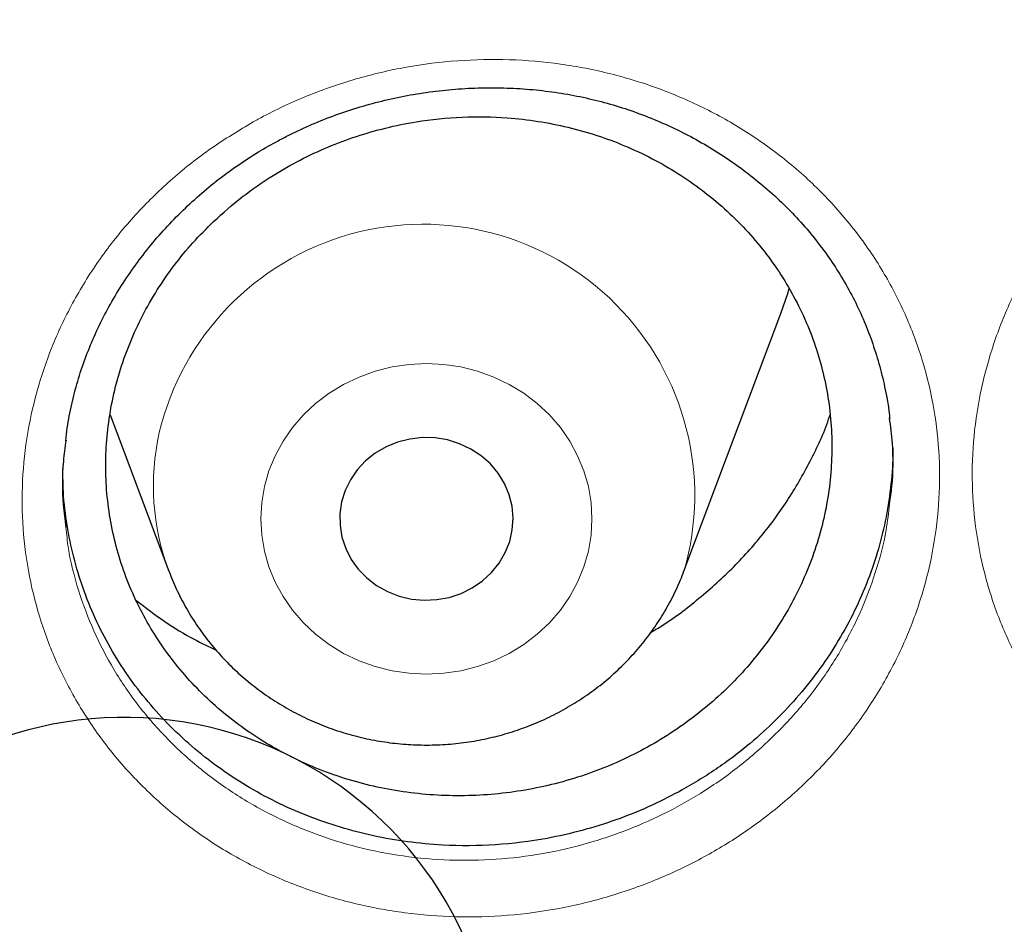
# Model space of a CAD drawing. Header units: millimetres. Extents: x 8 to 791, y 12 to 1717.
# Tile 231 of 256: x 411.35 to 415.89, y 1555.72 to 1559.9. Entities that reach past the tile are written whole.
import ezdxf

# ---------------------------------------------------------------- set-up
doc = ezdxf.new("R2010")
doc.units = ezdxf.units.MM

msp = doc.modelspace()

# ---------------------------------------------------------------- linework, layer by layer
at = {"color": 7, "linetype": 'Continuous', "lineweight": 30}
for p, q in [((414.4162, 1557.3534), (414.8632, 1558.5416)), ((411.7688, 1558.0742), (412.04, 1557.3534))]:
    msp.add_line(p, q, dxfattribs=at)
at = {"color": 7, "linetype": 'Continuous', "lineweight": 30, "flags": 128}
for points in [[(414.8632, 1558.5416), (414.8964, 1558.6394), (414.9021, 1558.6589)], [(412.8369, 1557.6729), (412.8289, 1557.6186), (412.8295, 1557.5638), (412.8385, 1557.5097), (412.8559, 1557.4574), (412.8812, 1557.408), (412.9139, 1557.3626), (412.9533, 1557.3221), (412.9985, 1557.2875), (413.0487, 1557.2594), (413.1027, 1557.2385), (413.1593, 1557.2251), (413.2174, 1557.2197), (413.2757, 1557.2222), (413.333, 1557.2327), (413.3881, 1557.2509), (413.4398, 1557.2764), (413.487, 1557.3087), (413.5286, 1557.3471), (413.5638, 1557.3908), (413.5919, 1557.4389), (413.6123, 1557.4902), (413.6244, 1557.5438), (413.6281, 1557.5985), (413.6233, 1557.6531), (413.61, 1557.7064), (413.5886, 1557.7574), (413.5595, 1557.8049), (413.5234, 1557.848), (413.481, 1557.8856), (413.4331, 1557.9171), (413.381, 1557.9416), (413.3255, 1557.9588), (413.268, 1557.9682), (413.2096, 1557.9697), (413.1516, 1557.9632), (413.0953, 1557.9488), (413.0418, 1557.9269), (412.9922, 1557.8979), (412.9477, 1557.8624), (412.9091, 1557.8213), (412.8774, 1557.7753), (412.8531, 1557.7255), (412.8369, 1557.6729)]]:
    msp.add_lwpolyline(points, dxfattribs=at)
at = {"color": 8, "linetype": 'Continuous', "lineweight": 0, "flags": 128}
msp.add_lwpolyline([(412.4812, 1557.7438), (412.4686, 1557.6697), (412.4645, 1557.5948), (412.4686, 1557.5199), (412.4812, 1557.4459), (412.5018, 1557.3734), (412.5305, 1557.3034), (412.5668, 1557.2366), (412.6103, 1557.1737), (412.6606, 1557.1154), (412.7171, 1557.0624), (412.7793, 1557.0152), (412.8463, 1556.9744), (412.9175, 1556.9403), (412.9921, 1556.9134), (413.0693, 1556.894), (413.1483, 1556.8823), (413.2281, 1556.8784), (413.3079, 1556.8823), (413.3869, 1556.894), (413.4641, 1556.9134), (413.5387, 1556.9403), (413.6099, 1556.9744), (413.677, 1557.0152), (413.7391, 1557.0624), (413.7956, 1557.1154), (413.8459, 1557.1737), (413.8894, 1557.2366), (413.9257, 1557.3034), (413.9544, 1557.3734), (413.9751, 1557.4459), (413.9876, 1557.5199), (413.9918, 1557.5948), (413.9876, 1557.6697), (413.9751, 1557.7438), (413.9544, 1557.8162), (413.9257, 1557.8862), (413.8894, 1557.9531), (413.8459, 1558.016), (413.7956, 1558.0742), (413.7391, 1558.1273), (413.677, 1558.1745), (413.6099, 1558.2153), (413.5387, 1558.2493), (413.4641, 1558.2762), (413.3869, 1558.2956), (413.3079, 1558.3074), (413.2281, 1558.3113), (413.1483, 1558.3074), (413.0693, 1558.2956), (412.9921, 1558.2762), (412.9175, 1558.2493), (412.8463, 1558.2153), (412.7793, 1558.1745), (412.7171, 1558.1273), (412.6606, 1558.0742), (412.6103, 1558.016), (412.5668, 1557.9531), (412.5305, 1557.8862), (412.5018, 1557.8162), (412.4812, 1557.7438)], dxfattribs=at)
at = {"color": 8, "linetype": 'Continuous', "lineweight": 0}
for centre, radius, start, end in [((413.2137, 1557.7022), 1.2521, 343.8812, 166.5902), ((413.0822, 1557.7467), 1.1139, 167.2509, 200.6003)]:
    msp.add_arc(centre, radius, start, end, dxfattribs=at)
at = {"color": 7, "linetype": 'Continuous', "lineweight": 30}
msp.add_arc((411.8349, 1554.9595), 1.7198, 1.9004, 196.3605, dxfattribs=at)
at = {"color": 8, "linetype": 'Continuous', "lineweight": 0}
for points, knots in [([(391.9045, 1594.1384), (391.4079, 1594.1325), (390.4148, 1594.1207), (388.9279, 1594.0251), (387.4468, 1593.8726), (385.9744, 1593.658), (384.522, 1593.3848), (383.0924, 1593.0544), (381.6879, 1592.6687), (380.3024, 1592.2266), (378.9303, 1591.7256), (377.5746, 1591.1657), (376.2385, 1590.5467), (374.9327, 1589.8732), (373.6598, 1589.1465), (372.4295, 1588.3727), (371.2435, 1587.5542), (370.1031, 1586.6936), (369.0035, 1585.7876), (367.9401, 1584.8322), (366.916, 1583.8281), (365.9341, 1582.7766), (365.0025, 1581.6855), (364.1228, 1580.5571), (363.3018, 1579.4004), (362.54, 1578.2184), (361.8375, 1577.0139), (361.191, 1575.7821), (360.5983, 1574.5176), (360.0617, 1573.2223), (359.5835, 1571.8983), (359.1678, 1570.5558), (358.8154, 1569.1975), (358.5287, 1567.8341), (358.3069, 1566.4685), (358.1492, 1565.1035), (358.0544, 1563.7333), (358.0226, 1562.3523), (358.0552, 1560.9629), (358.1534, 1559.568), (358.317, 1558.1784), (358.5454, 1556.797), (358.8367, 1555.4344), (359.1888, 1554.0932), (359.5999, 1552.7754), (360.0712, 1551.4755), (360.6051, 1550.1882), (361.2019, 1548.9163), (361.8617, 1547.6628), (362.5795, 1546.4377), (363.3541, 1545.2435), (364.179, 1544.0892), (365.0514, 1542.9765), (365.9686, 1541.9066), (366.9343, 1540.8749), (367.9527, 1539.8773), (369.0228, 1538.9165), (370.1437, 1537.9953), (371.3066, 1537.1212), (372.5093, 1536.2959), (373.7422, 1535.5256), (375.0021, 1534.8108), (376.2859, 1534.1517), (377.5989, 1533.5453), (378.9467, 1532.9892), (380.3273, 1532.4858), (381.7385, 1532.0371), (383.1694, 1531.6471), (384.6173, 1531.3164), (386.0705, 1531.0475), (387.526, 1530.8394), (388.981, 1530.6914), (390.4414, 1530.6025), (391.9134, 1530.5727), (393.3942, 1530.6033), (394.8811, 1530.6954), (396.3622, 1530.8488), (397.8346, 1531.0632), (399.2869, 1531.3364), (400.7165, 1531.6668), (402.1211, 1532.0525), (403.5066, 1532.4947), (404.8787, 1532.9956), (406.2344, 1533.5555), (407.5705, 1534.1745), (408.8762, 1534.848), (410.1492, 1535.5747), (411.3795, 1536.3486), (412.5655, 1537.1671), (413.7058, 1538.0276), (414.8055, 1538.9336), (415.8688, 1539.889), (416.8929, 1540.8931), (417.8748, 1541.9446), (418.8065, 1543.0357), (419.6861, 1544.1641), (420.5071, 1545.3208), (421.269, 1546.5028), (421.9715, 1547.7073), (422.6179, 1548.9391), (423.2106, 1550.2036), (423.7472, 1551.4989), (424.2255, 1552.8229), (424.6412, 1554.1654), (424.9936, 1555.5237), (425.2803, 1556.8871), (425.5021, 1558.2527), (425.6598, 1559.6178), (425.7545, 1560.9879), (425.7863, 1562.3689), (425.7538, 1563.7583), (425.6555, 1565.1532), (425.492, 1566.5428), (425.2635, 1567.9243), (424.9723, 1569.2868), (424.6202, 1570.6281), (424.2091, 1571.9458), (423.7378, 1573.2457), (423.2038, 1574.533), (422.6071, 1575.8049), (421.9473, 1577.0584), (421.2294, 1578.2835), (420.4549, 1579.4778), (419.63, 1580.632), (418.7576, 1581.7447), (417.8403, 1582.8146), (416.8747, 1583.8463), (415.8563, 1584.8439), (414.7861, 1585.8047), (413.6653, 1586.726), (412.5024, 1587.6), (411.2997, 1588.4253), (410.0668, 1589.1956), (408.8069, 1589.9104), (407.5231, 1590.5695), (406.2101, 1591.1759), (404.8623, 1591.732), (403.4817, 1592.2354), (402.0705, 1592.6841), (400.6395, 1593.0741), (399.1917, 1593.4048), (397.7385, 1593.6737), (396.283, 1593.882), (394.828, 1594.0291), (393.3676, 1594.1213), (392.3922, 1594.1327), (391.9045, 1594.1384)], [0, 0, 0, 0, 0.007, 0.014, 0.021, 0.028, 0.035, 0.041875, 0.04875, 0.055625, 0.0625, 0.0695, 0.0765, 0.0835, 0.0905, 0.0975, 0.104375, 0.11125, 0.118125, 0.125, 0.132, 0.139, 0.146, 0.153, 0.16, 0.166875, 0.17375, 0.180625, 0.1875, 0.1945, 0.2015, 0.2085, 0.2155, 0.2225, 0.229375, 0.23625, 0.243125, 0.25, 0.257, 0.264, 0.271, 0.278, 0.285, 0.291875, 0.29875, 0.305625, 0.3125, 0.3195, 0.3265, 0.3335, 0.3405, 0.3475, 0.354375, 0.36125, 0.368125, 0.375, 0.382, 0.389, 0.396, 0.403, 0.41, 0.416875, 0.42375, 0.430625, 0.4375, 0.4445, 0.4515, 0.4585, 0.4655, 0.4725, 0.479375, 0.48625, 0.493125, 0.5, 0.507, 0.514, 0.521, 0.528, 0.535, 0.541875, 0.54875, 0.555625, 0.5625, 0.5695, 0.5765, 0.5835, 0.5905, 0.5975, 0.604375, 0.61125, 0.618125, 0.625, 0.632, 0.639, 0.646, 0.653, 0.66, 0.666875, 0.67375, 0.680625, 0.6875, 0.6945, 0.7015, 0.7085, 0.7155, 0.7225, 0.729375, 0.73625, 0.743125, 0.75, 0.757, 0.764, 0.771, 0.778, 0.785, 0.791875, 0.79875, 0.805625, 0.8125, 0.8195, 0.8265, 0.8335, 0.8405, 0.8475, 0.854375, 0.86125, 0.868125, 0.875, 0.882, 0.889, 0.896, 0.903, 0.91, 0.916875, 0.92375, 0.930625, 0.9375, 0.9445, 0.9515, 0.9585, 0.9655, 0.9725, 0.979375, 0.98625, 0.993125, 1, 1, 1, 1]), ([(416.7959, 1559.5418), (416.8048, 1559.5469), (416.8824, 1559.5911), (417.0347, 1559.6654), (417.2592, 1559.7477), (417.4913, 1559.8065), (417.7282, 1559.8402), (417.9668, 1559.8491), (418.2041, 1559.8332), (418.4368, 1559.7918), (418.6623, 1559.7263), (418.8781, 1559.6376), (419.0809, 1559.5258), (419.2684, 1559.393), (419.4382, 1559.2412), (419.5874, 1559.0718), (419.7149, 1558.8876), (419.8194, 1558.6904), (419.8986, 1558.4824), (419.9524, 1558.2666), (419.9799, 1558.0459), (419.98, 1557.8232), (419.9538, 1557.6013), (419.9016, 1557.3825), (419.8231, 1557.1699), (419.7201, 1556.9658), (419.5939, 1556.7731), (419.4455, 1556.5945), (419.2775, 1556.4319), (419.0964, 1556.2905), (418.9055, 1556.1713), (418.7027, 1556.0705), (418.4838, 1555.9884), (418.2512, 1555.9277), (418.014, 1555.8916), (417.7752, 1555.8812), (417.5379, 1555.8955), (417.3043, 1555.9344), (417.0777, 1555.9986), (416.8608, 1556.0862), (416.6567, 1556.1962), (416.4683, 1556.3277), (416.2976, 1556.4784), (416.1464, 1556.6464), (416.0174, 1556.8303), (415.9115, 1557.0271), (415.8301, 1557.2344), (415.7751, 1557.4497), (415.7462, 1557.6699), (415.7436, 1557.8927), (415.7685, 1558.115), (415.8194, 1558.334), (415.8958, 1558.5472), (415.9974, 1558.7513), (416.1219, 1558.9444), (416.2661, 1559.1217), (416.428, 1559.2807), (416.6031, 1559.4228), (416.7317, 1559.5021), (416.7959, 1559.5418)], [0, 0, 0, 0, 0.002324, 0.020223, 0.038179, 0.056079, 0.073986, 0.091951, 0.109859, 0.127756, 0.145711, 0.163609, 0.181544, 0.199537, 0.217473, 0.235342, 0.253267, 0.271135, 0.289032, 0.306987, 0.324884, 0.342716, 0.360604, 0.378436, 0.396293, 0.414207, 0.432063, 0.449901, 0.467797, 0.485635, 0.502183, 0.518731, 0.536708, 0.554741, 0.572716, 0.590616, 0.608572, 0.626471, 0.644424, 0.662435, 0.680387, 0.698294, 0.716258, 0.734164, 0.752066, 0.770026, 0.787929, 0.805793, 0.823715, 0.841579, 0.859427, 0.877332, 0.89518, 0.912994, 0.930864, 0.948677, 0.965768, 0.982909, 1, 1, 1, 1]), ([(412.4415, 1559.4331), (412.4488, 1559.4371), (412.5253, 1559.479), (412.6768, 1559.5498), (412.9023, 1559.6282), (413.1351, 1559.6829), (413.3723, 1559.7124), (413.6108, 1559.7172), (413.8477, 1559.6972), (414.0797, 1559.6518), (414.3041, 1559.5825), (414.5184, 1559.4902), (414.7194, 1559.375), (414.905, 1559.2392), (415.0725, 1559.0847), (415.2193, 1558.9129), (415.3442, 1558.7267), (415.446, 1558.5279), (415.5224, 1558.3187), (415.5732, 1558.1022), (415.5977, 1557.8812), (415.5948, 1557.6585), (415.5657, 1557.4372), (415.5106, 1557.2194), (415.4292, 1557.0081), (415.3235, 1556.8059), (415.1947, 1556.6154), (415.0439, 1556.4394), (414.8737, 1556.2797), (414.6907, 1556.1416), (414.4982, 1556.0257), (414.2941, 1555.9284), (414.0742, 1555.8502), (413.8409, 1555.7935), (413.6034, 1555.7615), (413.3646, 1555.7553), (413.1277, 1555.7737), (412.8948, 1555.8166), (412.6694, 1555.8846), (412.4539, 1555.9759), (412.2514, 1556.0892), (412.0651, 1556.2239), (411.8966, 1556.3773), (411.7478, 1556.5477), (411.6214, 1556.7336), (411.5183, 1556.9321), (411.4397, 1557.1405), (411.3876, 1557.3566), (411.3616, 1557.5772), (411.3621, 1557.7999), (411.3899, 1558.0216), (411.4437, 1558.2397), (411.523, 1558.4515), (411.6273, 1558.6539), (411.7544, 1558.8447), (411.9014, 1559.02), (412.0665, 1559.177), (412.2451, 1559.317), (412.3761, 1559.3944), (412.4415, 1559.4331)], [0, 0, 0, 0, 0.001887, 0.019785, 0.037741, 0.055641, 0.073543, 0.091503, 0.109405, 0.127293, 0.145237, 0.163126, 0.181052, 0.199037, 0.216964, 0.234828, 0.252748, 0.270612, 0.288511, 0.306468, 0.324367, 0.342206, 0.360102, 0.377941, 0.395808, 0.413731, 0.431598, 0.449444, 0.467347, 0.485193, 0.501749, 0.518305, 0.536277, 0.554306, 0.572275, 0.590169, 0.608119, 0.626012, 0.643956, 0.661958, 0.679902, 0.697799, 0.715754, 0.733651, 0.751552, 0.769509, 0.78741, 0.805278, 0.823203, 0.841071, 0.858927, 0.87684, 0.894695, 0.912519, 0.930398, 0.948219, 0.965463, 0.982757, 1, 1, 1, 1]), ([(411.565, 1557.5563), (411.5682, 1557.5241), (411.5781, 1557.4255), (411.6203, 1557.2645), (411.6903, 1557.076), (411.7839, 1556.8968), (411.8982, 1556.729), (412.0329, 1556.5752), (412.1853, 1556.4368), (412.354, 1556.3155), (412.5371, 1556.2135), (412.7321, 1556.1315), (412.936, 1556.0706), (413.1467, 1556.0323), (413.3611, 1556.0163), (413.5771, 1556.0225), (413.7921, 1556.0519), (414.0031, 1556.1038), (414.202, 1556.175), (414.3867, 1556.2635), (414.5608, 1556.3687), (414.7264, 1556.4941), (414.8804, 1556.639), (415.017, 1556.7985), (415.1334, 1556.9711), (415.2294, 1557.1543), (415.3022, 1557.3456), (415.3482, 1557.5166), (415.3602, 1557.6238), (415.3647, 1557.6644)], [0, 0, 0, 0, 0.018579, 0.057033, 0.095556, 0.134202, 0.172725, 0.211246, 0.24989, 0.288412, 0.32703, 0.365772, 0.404392, 0.442909, 0.48155, 0.520071, 0.558744, 0.597545, 0.636224, 0.671843, 0.707464, 0.745873, 0.784404, 0.822812, 0.861261, 0.899832, 0.93828, 0.976675, 1, 1, 1, 1])]:
    msp.add_open_spline(points, degree=3, knots=knots, dxfattribs=at)
at = {"color": 7, "linetype": 'Continuous', "lineweight": 30}
for points, knots in [([(357.0532, 1565.0448), (357.0508, 1565.0099), (357.0461, 1564.9393), (357.0399, 1564.8224), (357.0331, 1564.6975), (357.0252, 1564.566), (357.017, 1564.4251), (357.0091, 1564.274), (357.0006, 1564.0953), (356.992, 1563.8866), (356.9839, 1563.6459), (356.9766, 1563.3568), (356.9714, 1563.015), (356.9704, 1562.6164), (356.975, 1562.1887), (356.9867, 1561.7289), (357.0066, 1561.2429), (357.0353, 1560.7411), (357.0725, 1560.2367), (357.1178, 1559.734), (357.1713, 1559.2329), (357.2327, 1558.7336), (357.3199, 1558.1085), (357.4415, 1557.3594), (357.6082, 1556.4891), (357.7605, 1555.8002), (357.8839, 1555.2895), (357.9689, 1554.9541), (358.0562, 1554.6248), (358.1433, 1554.3102), (358.2272, 1554.0185), (358.3061, 1553.7533), (358.3793, 1553.5145), (358.4462, 1553.3019), (358.5064, 1553.1154), (358.5591, 1552.9548), (358.6042, 1552.82), (358.6393, 1552.7162), (358.6666, 1552.6365), (358.6902, 1552.5679), (358.7165, 1552.4923), (358.7477, 1552.403), (358.7845, 1552.2992), (358.8307, 1552.17), (358.8878, 1552.0129), (358.9571, 1551.8258), (359.0362, 1551.6165), (359.1255, 1551.3853), (359.2256, 1551.1325), (359.335, 1550.8633), (359.4508, 1550.586), (359.6126, 1550.2089), (359.8226, 1549.7387), (360.0854, 1549.1801), (360.3848, 1548.5743), (360.7235, 1547.9255), (361.1044, 1547.2377), (361.4961, 1546.5691), (361.9371, 1545.8554), (362.4355, 1545.0952), (362.9974, 1544.2914), (363.5841, 1543.503), (364.1207, 1542.825), (364.6016, 1542.2466), (365.0237, 1541.7582), (365.4687, 1541.2632), (365.9374, 1540.7626), (366.3963, 1540.2924), (366.8416, 1539.8533), (367.27, 1539.4454), (367.7152, 1539.0363), (368.1767, 1538.6274), (368.5913, 1538.2734), (368.9458, 1537.9797), (369.2283, 1537.7509), (369.4925, 1537.5412), (369.738, 1537.3502), (369.9643, 1537.1772), (370.1614, 1537.0289), (370.3309, 1536.9032), (370.4745, 1536.7978), (370.6036, 1536.7041), (370.7099, 1536.6275), (370.7926, 1536.5685), (370.8521, 1536.5261), (370.9062, 1536.4878), (370.9723, 1536.4412), (371.0611, 1536.3789), (371.1716, 1536.302), (371.2957, 1536.2163), (371.4305, 1536.1242), (371.576, 1536.0257), (371.7632, 1535.9005), (371.9973, 1535.7463), (372.2837, 1535.5614), (372.5967, 1535.3637), (372.9369, 1535.1541), (373.302, 1534.9349), (373.6861, 1534.7107), (374.0797, 1534.4876), (374.476, 1534.2696), (374.9737, 1534.004), (375.5734, 1533.6972), (376.2758, 1533.3571), (376.9747, 1533.0372), (377.7049, 1532.7215), (378.4656, 1532.4129), (379.2559, 1532.114), (380.04, 1531.8382), (380.8213, 1531.5831), (381.599, 1531.3484), (382.3747, 1531.1329), (383.1479, 1530.9361), (383.9229, 1530.7565), (384.776, 1530.578), (385.7075, 1530.4068), (386.718, 1530.2497), (387.7304, 1530.1207), (388.7455, 1530.0195), (389.7632, 1529.9462), (390.7827, 1529.901), (391.8033, 1529.884), (392.8239, 1529.8953), (393.8437, 1529.935), (394.8619, 1530.0027), (395.8775, 1530.0984), (396.8898, 1530.2218), (397.8978, 1530.3729), (398.8286, 1530.5385), (399.6827, 1530.7122), (400.4634, 1530.8886), (401.2464, 1531.0833), (402.0351, 1531.2981), (402.8256, 1531.5326), (403.6172, 1531.787), (404.4091, 1532.0618), (405.2052, 1532.3591), (405.9911, 1532.6741), (406.7655, 1533.0061), (407.5216, 1533.3512), (408.2642, 1533.7112), (408.9861, 1534.0818), (409.686, 1534.4613), (410.2891, 1534.8057), (410.8011, 1535.1105), (411.2273, 1535.3725), (411.644, 1535.6368), (411.9824, 1535.8582), (412.2385, 1536.0293), (412.4076, 1536.144), (412.5522, 1536.2431), (412.6725, 1536.3263), (412.7687, 1536.3935), (412.8371, 1536.4415), (412.8836, 1536.4743), (412.9221, 1536.5015), (412.9685, 1536.5344), (413.0278, 1536.5766), (413.0971, 1536.6262), (413.1924, 1536.6947), (413.3176, 1536.7855), (413.4765, 1536.9019), (413.6774, 1537.0511), (413.9174, 1537.2323), (414.1928, 1537.4443), (414.4782, 1537.6689), (414.7929, 1537.9221), (415.1375, 1538.2063), (415.5121, 1538.5243), (415.898, 1538.8617), (416.2945, 1539.2193), (416.7005, 1539.5977), (417.0877, 1539.9709), (417.4545, 1540.3357), (417.7942, 1540.6837), (418.125, 1541.0325), (418.44, 1541.3742), (418.7381, 1541.7066), (419.0356, 1542.0471), (419.3305, 1542.3942), (419.6212, 1542.7461), (419.8914, 1543.0823), (420.1435, 1543.4042), (420.3779, 1543.7109), (420.595, 1544.0018), (420.7938, 1544.2741), (420.9809, 1544.5358), (421.1669, 1544.8013), (421.362, 1545.0858), (421.5697, 1545.3957), (421.789, 1545.7316), (422.019, 1546.0939), (422.2588, 1546.4832), (422.5074, 1546.9001), (422.7438, 1547.3108), (422.967, 1547.7119), (423.1759, 1548.0995), (423.3851, 1548.5009), (423.5884, 1548.9051), (423.7872, 1549.3148), (423.9773, 1549.7213), (424.1582, 1550.1229), (424.3234, 1550.5033), (424.4737, 1550.8621), (424.6101, 1551.1988), (424.7334, 1551.5133), (424.8444, 1551.8051), (424.9275, 1552.0301), (424.986, 1552.1915), (425.022, 1552.2923), (425.0531, 1552.3798), (425.079, 1552.4537), (425.1, 1552.514), (425.1173, 1552.5637), (425.1365, 1552.6193), (425.1618, 1552.6931), (425.1962, 1552.7944), (425.238, 1552.9192), (425.2904, 1553.078), (425.3517, 1553.2674), (425.4199, 1553.4832), (425.49, 1553.7109), (425.5615, 1553.9498), (425.6342, 1554.1999), (425.7209, 1554.5079), (425.8209, 1554.879), (425.9326, 1555.318), (426.0436, 1555.783), (426.1444, 1556.2364), (426.2352, 1556.6749), (426.3163, 1557.095), (426.394, 1557.5297), (426.4818, 1558.0655), (426.572, 1558.6902), (426.6569, 1559.3929), (426.7237, 1560.0732), (426.7738, 1560.7306), (426.8089, 1561.3647), (426.8302, 1561.9754), (426.8378, 1562.4719), (426.8382, 1562.86), (426.8358, 1563.1455), (426.8308, 1563.4241), (426.8237, 1563.6914), (426.815, 1563.9447), (426.8049, 1564.1919), (426.7936, 1564.4303), (426.7812, 1564.6577), (426.769, 1564.8593), (426.76, 1564.986), (426.7558, 1565.0448)], [0, 0, 0, 0, 0.000951, 0.00193, 0.003036, 0.004253, 0.00557, 0.006974, 0.008466, 0.010552, 0.012788, 0.015174, 0.018604, 0.022304, 0.026272, 0.03051, 0.035109, 0.039809, 0.0445, 0.049182, 0.053854, 0.058517, 0.063171, 0.071403, 0.079606, 0.08778, 0.090983, 0.094182, 0.097376, 0.100428, 0.103231, 0.105785, 0.10809, 0.110147, 0.111955, 0.113514, 0.114824, 0.115886, 0.116546, 0.117156, 0.117891, 0.118757, 0.119771, 0.120935, 0.122551, 0.124388, 0.126447, 0.128728, 0.13123, 0.133951, 0.136743, 0.139515, 0.145262, 0.150923, 0.1565, 0.163835, 0.171017, 0.178053, 0.185051, 0.193961, 0.202877, 0.211797, 0.220722, 0.226386, 0.232222, 0.238233, 0.244421, 0.250785, 0.255992, 0.261311, 0.266742, 0.272285, 0.27791, 0.2814, 0.284654, 0.287671, 0.290452, 0.292997, 0.295305, 0.297061, 0.298651, 0.300074, 0.30133, 0.302159, 0.302792, 0.303286, 0.303933, 0.304956, 0.306188, 0.307532, 0.308987, 0.310553, 0.31223, 0.315004, 0.318038, 0.32133, 0.324881, 0.328691, 0.332679, 0.336722, 0.340731, 0.344704, 0.351714, 0.358613, 0.3654, 0.372077, 0.379665, 0.387104, 0.394395, 0.401597, 0.408772, 0.415794, 0.42279, 0.429761, 0.436706, 0.445688, 0.454627, 0.463542, 0.472457, 0.481371, 0.490286, 0.4992, 0.508115, 0.517029, 0.525944, 0.534858, 0.543773, 0.552688, 0.561603, 0.568593, 0.575583, 0.582642, 0.589812, 0.597096, 0.604359, 0.61173, 0.61921, 0.626799, 0.634111, 0.641505, 0.648815, 0.655997, 0.663051, 0.669978, 0.674479, 0.678925, 0.683315, 0.687644, 0.689723, 0.691543, 0.693106, 0.69441, 0.695455, 0.696243, 0.696646, 0.696978, 0.697502, 0.698168, 0.698928, 0.699781, 0.70131, 0.703068, 0.705055, 0.708015, 0.711125, 0.714373, 0.717759, 0.721968, 0.726371, 0.73097, 0.735762, 0.74075, 0.745932, 0.750272, 0.754723, 0.75908, 0.763275, 0.767308, 0.771181, 0.775537, 0.77967, 0.783578, 0.787262, 0.79079, 0.794084, 0.797145, 0.799974, 0.80285, 0.805987, 0.809385, 0.813035, 0.816945, 0.821115, 0.825545, 0.830235, 0.834102, 0.838129, 0.842317, 0.846532, 0.850562, 0.854837, 0.85888, 0.862688, 0.866263, 0.869604, 0.872711, 0.875584, 0.878223, 0.879337, 0.880326, 0.881181, 0.881903, 0.882491, 0.882945, 0.883358, 0.884118, 0.885104, 0.886317, 0.887757, 0.88973, 0.891826, 0.894024, 0.896326, 0.898731, 0.901239, 0.905195, 0.909383, 0.913804, 0.918457, 0.922275, 0.926238, 0.930343, 0.934543, 0.941328, 0.94789, 0.954228, 0.960343, 0.966236, 0.971905, 0.977351, 0.980059, 0.98271, 0.985301, 0.987816, 0.990158, 0.992312, 0.994612, 0.996657, 0.99845, 1, 1, 1, 1]), ([(359.582, 1559.2529), (359.5907, 1559.1731), (359.6162, 1558.9407), (359.6664, 1558.5564), (359.732, 1558.1001), (359.8054, 1557.6448), (359.8859, 1557.1905), (359.9738, 1556.7375), (360.069, 1556.2858), (360.1714, 1555.8354), (360.2811, 1555.3866), (360.3979, 1554.9393), (360.522, 1554.4938), (360.6531, 1554.0501), (360.7914, 1553.6083), (360.9368, 1553.1685), (361.0893, 1552.7308), (361.2488, 1552.2953), (361.4152, 1551.8621), (361.5886, 1551.4313), (361.769, 1551.0031), (361.9561, 1550.5774), (362.1502, 1550.1544), (362.3509, 1549.7343), (362.5585, 1549.317), (362.7727, 1548.9027), (362.9935, 1548.4915), (363.221, 1548.0835), (363.455, 1547.6787), (363.6954, 1547.2773), (363.9423, 1546.8794), (364.1956, 1546.4849), (364.4552, 1546.0942), (364.721, 1545.7071), (364.9931, 1545.3239), (365.2712, 1544.9445), (365.5555, 1544.5692), (365.8457, 1544.1979), (366.1419, 1543.8307), (366.4439, 1543.4678), (366.7518, 1543.1092), (367.0654, 1542.755), (367.3847, 1542.4054), (367.7095, 1542.0602), (368.0399, 1541.7197), (368.3757, 1541.3839), (368.7168, 1541.053), (369.0633, 1540.7269), (369.4149, 1540.4057), (369.7717, 1540.0895), (370.1335, 1539.7785), (370.5003, 1539.4726), (370.872, 1539.1719), (371.2484, 1538.8766), (371.6296, 1538.5866), (372.0154, 1538.302), (372.4057, 1538.023), (372.8005, 1537.7495), (373.1996, 1537.4816), (373.603, 1537.2194), (374.0106, 1536.963), (374.4222, 1536.7123), (374.8378, 1536.4675), (375.2574, 1536.2287), (375.6807, 1535.9958), (376.1077, 1535.7689), (376.5383, 1535.5481), (376.9724, 1535.3335), (377.4099, 1535.125), (377.8507, 1534.9227), (378.2948, 1534.7267), (378.7419, 1534.537), (379.192, 1534.3537), (379.645, 1534.1768), (380.1009, 1534.0063), (380.5594, 1533.8423), (381.0205, 1533.6848), (381.484, 1533.5338), (381.95, 1533.3895), (382.4182, 1533.2517), (382.8886, 1533.1206), (383.3611, 1532.9962), (383.8354, 1532.8785), (384.3117, 1532.7676), (384.7896, 1532.6634), (385.2692, 1532.5659), (385.7503, 1532.4753), (386.2328, 1532.3915), (386.7166, 1532.3146), (387.2016, 1532.2445), (387.6876, 1532.1813), (388.1746, 1532.125), (388.6625, 1532.0756), (389.1511, 1532.0331), (389.6403, 1531.9976), (390.13, 1531.969), (390.6202, 1531.9473), (391.1106, 1531.9326), (391.6012, 1531.9248), (392.0919, 1531.924), (392.5826, 1531.9301), (393.073, 1531.9432), (393.5633, 1531.9632), (394.0531, 1531.9902), (394.5425, 1532.0241), (395.0312, 1532.065), (395.5193, 1532.1127), (396.0065, 1532.1674), (396.4928, 1532.229), (396.978, 1532.2974), (397.4621, 1532.3727), (397.9449, 1532.4549), (398.4264, 1532.5439), (398.9063, 1532.6397), (399.3847, 1532.7424), (399.8613, 1532.8517), (400.3362, 1532.9678), (400.8091, 1533.0907), (401.28, 1533.2202), (401.7487, 1533.3564), (402.2152, 1533.4992), (402.6794, 1533.6486), (403.1411, 1533.8045), (403.6002, 1533.967), (404.0567, 1534.136), (404.5104, 1534.3114), (404.9612, 1534.4932), (405.409, 1534.6814), (405.8538, 1534.8759), (406.2954, 1535.0767), (406.7337, 1535.2837), (407.1687, 1535.497), (407.6001, 1535.7163), (408.028, 1535.9418), (408.4522, 1536.1732), (408.8726, 1536.4107), (409.2892, 1536.6541), (409.7018, 1536.9034), (410.1103, 1537.1585), (410.5147, 1537.4193), (410.9149, 1537.6858), (411.3107, 1537.958), (411.7021, 1538.2358), (412.0889, 1538.5191), (412.4712, 1538.8078), (412.8488, 1539.1019), (413.2216, 1539.4013), (413.5896, 1539.706), (413.9526, 1540.0159), (414.3106, 1540.3308), (414.6634, 1540.6508), (415.0111, 1540.9758), (415.3536, 1541.3056), (415.6906, 1541.6403), (416.0223, 1541.9797), (416.3484, 1542.3238), (416.669, 1542.6724), (416.984, 1543.0256), (417.2932, 1543.3831), (417.5966, 1543.745), (417.8942, 1544.1112), (418.1859, 1544.4815), (418.4715, 1544.856), (418.7511, 1545.2344), (419.0246, 1545.6167), (419.2919, 1546.0029), (419.553, 1546.3929), (419.8078, 1546.7864), (420.0562, 1547.1836), (420.2981, 1547.5842), (420.5337, 1547.9882), (420.7626, 1548.3955), (420.9851, 1548.8059), (421.2008, 1549.2195), (421.41, 1549.6361), (421.6123, 1550.0556), (421.8079, 1550.478), (421.9967, 1550.903), (422.1787, 1551.3307), (422.3537, 1551.7609), (422.5218, 1552.1935), (422.6829, 1552.6285), (422.837, 1553.0657), (422.9841, 1553.505), (423.1241, 1553.9464), (423.2569, 1554.3897), (423.3826, 1554.8348), (423.5012, 1555.2816), (423.6125, 1555.7301), (423.7166, 1556.1801), (423.8135, 1556.6315), (423.9031, 1557.0843), (423.9854, 1557.5383), (424.0604, 1557.9933), (424.1281, 1558.4494), (424.1884, 1558.9064), (424.2413, 1559.3642), (424.2869, 1559.8227), (424.3252, 1560.2818), (424.356, 1560.7414), (424.3794, 1561.2013), (424.3954, 1561.6616), (424.4034, 1562.0707), (424.4042, 1562.3263), (424.4045, 1562.4284)], [0, 0, 0, 0, 0.002595, 0.007564, 0.012533, 0.017502, 0.02247, 0.027439, 0.032408, 0.037377, 0.042346, 0.047315, 0.052284, 0.057254, 0.062223, 0.067192, 0.072161, 0.07713, 0.0821, 0.087069, 0.092038, 0.097008, 0.101977, 0.106946, 0.111916, 0.116885, 0.121855, 0.126825, 0.131794, 0.136764, 0.141734, 0.146704, 0.151673, 0.156643, 0.161613, 0.166583, 0.171553, 0.176523, 0.181493, 0.186464, 0.191434, 0.196404, 0.201374, 0.206345, 0.211315, 0.216286, 0.221256, 0.226227, 0.231197, 0.236168, 0.241138, 0.246109, 0.25108, 0.25605, 0.261021, 0.265992, 0.270963, 0.275934, 0.280905, 0.285876, 0.290847, 0.295818, 0.300789, 0.30576, 0.310731, 0.315702, 0.320674, 0.325645, 0.330616, 0.335587, 0.340559, 0.34553, 0.350501, 0.355473, 0.360444, 0.365416, 0.370387, 0.375358, 0.38033, 0.385301, 0.390273, 0.395244, 0.400216, 0.405188, 0.410159, 0.415131, 0.420102, 0.425074, 0.430046, 0.435017, 0.439989, 0.44496, 0.449932, 0.454904, 0.459875, 0.464847, 0.469819, 0.47479, 0.479762, 0.484734, 0.489705, 0.494677, 0.499649, 0.504621, 0.509592, 0.514564, 0.519536, 0.524507, 0.529479, 0.534451, 0.539422, 0.544394, 0.549366, 0.554337, 0.559309, 0.56428, 0.569252, 0.574224, 0.579195, 0.584167, 0.589138, 0.59411, 0.599081, 0.604053, 0.609024, 0.613996, 0.618967, 0.623939, 0.62891, 0.633881, 0.638853, 0.643824, 0.648795, 0.653767, 0.658738, 0.663709, 0.66868, 0.673651, 0.678623, 0.683594, 0.688565, 0.693536, 0.698507, 0.703478, 0.708449, 0.71342, 0.71839, 0.723361, 0.728332, 0.733303, 0.738274, 0.743244, 0.748215, 0.753185, 0.758156, 0.763126, 0.768097, 0.773067, 0.778038, 0.783008, 0.787978, 0.792949, 0.797919, 0.802889, 0.807859, 0.812829, 0.817799, 0.822769, 0.827739, 0.832709, 0.837679, 0.842648, 0.847618, 0.852588, 0.857557, 0.862527, 0.867497, 0.872466, 0.877436, 0.882405, 0.887374, 0.892344, 0.897313, 0.902282, 0.907251, 0.912221, 0.91719, 0.922159, 0.927128, 0.932097, 0.937066, 0.942035, 0.947004, 0.951973, 0.956942, 0.961911, 0.96688, 0.971849, 0.976818, 0.981787, 0.986756, 0.991724, 0.996693, 1, 1, 1, 1]), ([(412.5443, 1559.3396), (412.5615, 1559.3487), (412.613, 1559.3757), (412.7012, 1559.4163), (412.81, 1559.4594), (412.922, 1559.4964), (413.0367, 1559.5272), (413.1536, 1559.5516), (413.2721, 1559.5695), (413.3915, 1559.5806), (413.5111, 1559.585), (413.6304, 1559.5825), (413.7485, 1559.5732), (413.8649, 1559.5572), (413.979, 1559.5346), (414.0903, 1559.5054), (414.199, 1559.4697), (414.3054, 1559.4276), (414.4096, 1559.3789), (414.5112, 1559.3239), (414.6093, 1559.2627), (414.7034, 1559.1958), (414.7929, 1559.1235), (414.8772, 1559.0463), (414.9555, 1558.9647), (415.0276, 1558.8793), (415.093, 1558.7905), (415.1516, 1558.6986), (415.2035, 1558.6035), (415.249, 1558.5049), (415.2881, 1558.4028), (415.3207, 1558.2977), (415.3457, 1558.1901), (415.3606, 1558.1096), (415.3649, 1558.0649), (415.3656, 1558.0571)], [0, 0, 0, 0, 0.0155789, 0.0464598, 0.07749, 0.1087381, 0.1401808, 0.1717831, 0.2035003, 0.2352802, 0.267058, 0.2987651, 0.3303476, 0.3617589, 0.3929629, 0.42392, 0.4547211, 0.4858149, 0.5172562, 0.5489868, 0.5809358, 0.613023, 0.6451622, 0.6772435, 0.709178, 0.7408935, 0.7723309, 0.803452, 0.8344406, 0.865713, 0.8972724, 0.929077, 0.961075, 0.993207, 1, 1, 1, 1]), ([(412.246, 1558.9666), (412.2137, 1558.9345), (412.149, 1558.8701), (412.0627, 1558.7642), (411.9845, 1558.6514), (411.9171, 1558.5333), (411.8605, 1558.4108), (411.8151, 1558.2853), (411.7807, 1558.1557), (411.7582, 1558.0244), (411.7476, 1557.8924), (411.7488, 1557.7611), (411.762, 1557.6294), (411.787, 1557.4997), (411.8236, 1557.3731), (411.8712, 1557.2508), (411.9304, 1557.1317), (412.0001, 1557.0183), (412.0798, 1556.9113), (412.1685, 1556.8117), (412.267, 1556.7187), (412.3736, 1556.6343), (412.4875, 1556.5589), (412.6072, 1556.4933), (412.7341, 1556.4369), (412.8655, 1556.391), (413.0006, 1556.3558), (413.138, 1556.3315), (413.279, 1556.3181), (413.4206, 1556.3159), (413.5618, 1556.3249), (413.7013, 1556.3448), (413.8404, 1556.3758), (413.9762, 1556.4177), (414.1076, 1556.4699), (414.2335, 1556.5317), (414.3549, 1556.6038), (414.4694, 1556.685), (414.576, 1556.7745), (414.674, 1556.8712), (414.7642, 1556.9762), (414.8444, 1557.0874), (414.9143, 1557.204), (414.9734, 1557.3247), (415.0221, 1557.4507), (415.0592, 1557.5794), (415.0845, 1557.71), (415.098, 1557.8411), (415.0998, 1557.9738), (415.0896, 1558.1056), (415.0675, 1558.2354), (415.034, 1558.3621), (414.9888, 1558.4867), (414.9324, 1558.6066), (414.8653, 1558.7212), (414.7886, 1558.8292), (414.7014, 1558.9316), (414.6052, 1559.0263), (414.5008, 1559.1126), (414.3894, 1559.1899), (414.27, 1559.2586), (414.1448, 1559.3173), (414.0147, 1559.3657), (413.8812, 1559.4034), (413.743, 1559.4307), (413.5799, 1559.4494), (413.3913, 1559.4523), (413.203, 1559.433), (413.0406, 1559.3998), (412.9045, 1559.3607), (412.7728, 1559.3115), (412.6441, 1559.2515), (412.5112, 1559.1757), (412.3756, 1559.0826), (412.2893, 1559.0054), (412.246, 1558.9666)], [0, 0, 0, 0, 0.0132412, 0.0265753, 0.0400071, 0.0536654, 0.0669076, 0.0802428, 0.0936728, 0.1073314, 0.1205711, 0.1339038, 0.1473313, 0.1609871, 0.174228, 0.1875618, 0.2009903, 0.2146471, 0.2278928, 0.2412315, 0.254665, 0.2683266, 0.281578, 0.2949221, 0.3083642, 0.3220326, 0.3352742, 0.3486085, 0.3620861, 0.3757602, 0.3890035, 0.4023395, 0.415819, 0.4294951, 0.4427478, 0.4560935, 0.4695463, 0.4832199, 0.4964699, 0.5098143, 0.5232538, 0.5369215, 0.550166, 0.5635036, 0.576936, 0.5905971, 0.6038374, 0.6171706, 0.6305987, 0.6442551, 0.6574952, 0.6708282, 0.6842559, 0.6979119, 0.7111558, 0.7244927, 0.7379243, 0.7515841, 0.7648342, 0.7781774, 0.7916155, 0.8052818, 0.818534, 0.8318791, 0.8453312, 0.8590038, 0.878867, 0.8990477, 0.9127236, 0.9259656, 0.9393003, 0.9527785, 0.9664534, 0.9831333, 1, 1, 1, 1]), ([(411.5643, 1557.9554), (411.5665, 1557.9752), (411.5726, 1558.0315), (411.5907, 1558.1233), (411.618, 1558.2297), (411.6526, 1558.3338), (411.6941, 1558.436), (411.7425, 1558.5366), (411.798, 1558.6352), (411.8601, 1558.7313), (411.9286, 1558.8243), (412.0032, 1558.9136), (412.0835, 1558.9988), (412.1691, 1559.0793), (412.2593, 1559.1546), (412.3539, 1559.2243), (412.4488, 1559.2864), (412.5137, 1559.3225), (412.5443, 1559.3396)], [0, 0, 0, 0, 0.035229, 0.100163, 0.164388, 0.228002, 0.29156, 0.355858, 0.420613, 0.485744, 0.551147, 0.616709, 0.682297, 0.747759, 0.812985, 0.877882, 0.942379, 1, 1, 1, 1]), ([(414.2646, 1557.0722), (414.2716, 1557.0761), (414.3427, 1557.1159), (414.4658, 1557.2094), (414.6303, 1557.3522), (414.7756, 1557.513), (414.9029, 1557.6866), (415.0067, 1557.8723), (415.0685, 1558.0031), (415.0891, 1558.0725), (415.0899, 1558.0751)], [0, 0, 0, 0, 0.017881, 0.180469, 0.342543, 0.50515, 0.668276, 0.830884, 0.993573, 1, 1, 1, 1]), ([(415.3647, 1557.6644), (415.3686, 1557.6907), (415.382, 1557.7835), (415.383, 1557.9167), (415.3697, 1558.0214), (415.3647, 1558.0601)], [0, 0, 0, 0, 0.199832, 0.704884, 1, 1, 1, 1]), ([(411.5655, 1557.9581), (411.5609, 1557.9256), (411.5471, 1557.8265), (411.547, 1557.6912), (411.5604, 1557.5907), (411.565, 1557.5563)], [0, 0, 0, 0, 0.243023, 0.741021, 1, 1, 1, 1]), ([(415.3788, 1557.9258), (415.3791, 1557.9194), (415.3812, 1557.8629), (415.3723, 1557.7547), (415.3511, 1557.6043), (415.3151, 1557.4561), (415.2668, 1557.3118), (415.2051, 1557.1699), (415.131, 1557.0335), (415.0452, 1556.9035), (414.9489, 1556.781), (414.8412, 1556.665), (414.714, 1556.5495), (414.5661, 1556.4364), (414.4515, 1556.3697), (414.3938, 1556.3361)], [0, 0, 0, 0, 0.009972, 0.089302, 0.169983, 0.248189, 0.326944, 0.406256, 0.486922, 0.565068, 0.643762, 0.723011, 0.803609, 0.90127, 1, 1, 1, 1]), ([(414.3938, 1556.3361), (414.3468, 1556.3119), (414.2524, 1556.2633), (414.1022, 1556.2041), (413.9462, 1556.1552), (413.7609, 1556.1132), (413.5457, 1556.0865), (413.3294, 1556.0853), (413.1416, 1556.1029), (412.9835, 1556.1304), (412.8297, 1556.1703), (412.6787, 1556.2227), (412.5338, 1556.2869), (412.396, 1556.3622), (412.2666, 1556.4477), (412.1445, 1556.5442), (412.0319, 1556.65), (411.9298, 1556.7643), (411.8389, 1556.886), (411.7586, 1557.016), (411.6908, 1557.152), (411.636, 1557.2927), (411.5941, 1557.4366), (411.5657, 1557.5851), (411.551, 1557.7161), (411.5514, 1557.7975), (411.5515, 1557.8277)], [0, 0, 0, 0, 0.040039, 0.080361, 0.12156, 0.16306, 0.22325, 0.284417, 0.325864, 0.365935, 0.406292, 0.447084, 0.488471, 0.52851, 0.568829, 0.609436, 0.650729, 0.690794, 0.731141, 0.771924, 0.813302, 0.853356, 0.893691, 0.934314, 0.975627, 1, 1, 1, 1]), ([(412.0403, 1557.3551), (412.044, 1557.3445), (412.0581, 1557.3044), (412.0897, 1557.2377), (412.1347, 1557.1554), (412.1866, 1557.0768), (412.2444, 1557.0022), (412.308, 1556.9321), (412.3771, 1556.8668), (412.4512, 1556.8068), (412.5299, 1556.7524), (412.6127, 1556.7039), (412.6993, 1556.6617), (412.789, 1556.6259), (412.8813, 1556.5968), (412.9758, 1556.5747), (413.0718, 1556.5595), (413.1689, 1556.5516), (413.2663, 1556.5508), (413.3636, 1556.5572), (413.4601, 1556.5709), (413.5553, 1556.5916), (413.6485, 1556.6194), (413.7393, 1556.654), (413.8271, 1556.6953), (413.9113, 1556.7429), (413.9914, 1556.7967), (414.0669, 1556.8563), (414.1375, 1556.9213), (414.2026, 1556.9913), (414.2618, 1557.0659), (414.3149, 1557.1446), (414.3612, 1557.2271), (414.395, 1557.2973), (414.4107, 1557.3409), (414.4158, 1557.3549)], [0, 0, 0, 0, 0.011226, 0.042203, 0.073212, 0.104262, 0.135358, 0.166505, 0.197706, 0.228963, 0.260275, 0.291643, 0.323062, 0.354531, 0.386044, 0.417598, 0.449186, 0.480804, 0.512445, 0.544104, 0.575772, 0.607441, 0.639106, 0.670759, 0.702393, 0.734, 0.765573, 0.797106, 0.828593, 0.860027, 0.891406, 0.922726, 0.953986, 0.985187, 1, 1, 1, 1]), ([(411.8899, 1557.2177), (411.933, 1557.185), (412.0177, 1557.1207), (412.1418, 1557.0447), (412.2241, 1557.005), (412.2586, 1556.9883)], [0, 0, 0, 0, 0.375359, 0.738323, 1, 1, 1, 1])]:
    msp.add_open_spline(points, degree=3, knots=knots, dxfattribs=at)

doc.saveas('drawing.dxf')
